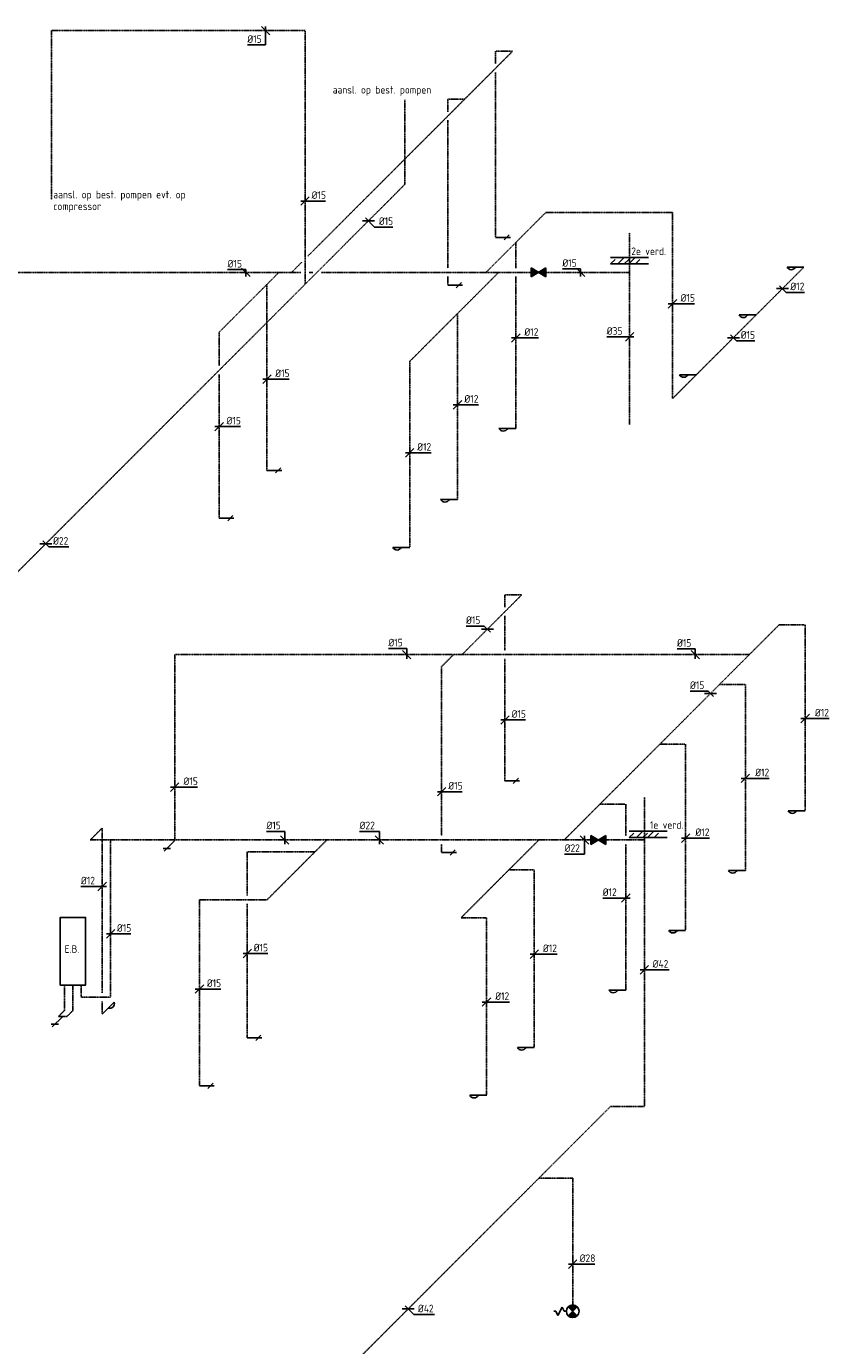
# Model space of a CAD drawing. Header units: millimetres. Extents: x 437 to 48624, y 626 to 41294.
# Tile 8 of 9: x 39071 to 48624, y 11179 to 26779. Entities that reach past the tile are written whole.
import ezdxf
from ezdxf.enums import TextEntityAlignment as Align

# ---------------------------------------------------------------- set-up
doc = ezdxf.new("R2010")
doc.units = ezdxf.units.MM
doc.header["$MEASUREMENT"] = 0
doc.linetypes.add('2322109', pattern=[10, 5, -2, 1, -2])
doc.linetypes.add('2322110', pattern=[10, 5, -1, 1, -1, 1, -1])
for name, color, linetype in [('WL531---', 5, '2322109'), ('WL532---', 1, '2322110'), ('WL561---', 4, 'Continuous'), ('WM531---', 1, 'Continuous'), ('WT531---', 7, 'Continuous'), ('WT561---', 7, 'Continuous')]:
    doc.layers.add(name, color=color, linetype=linetype)
doc.styles.add('BURO-018', font='BUROFONT', dxfattribs={"height": 1.8})
doc.styles.add('STABICAD-018', font='ISOCP.SHX', dxfattribs={"height": 1.8})

# ---------------------------------------------------------------- blocks, each defined once
blk = doc.blocks.new('PI_SYM115')
at = {"color": 0, "linetype": 'Continuous'}
for p, q in [((-2.5, 1.5), (2.5, -1.5)), ((-2.5, -1.5), (-2.5, 1.5)), ((2.5, 1.5), (-2.5, -1.5)), ((2.5, -1.5), (2.5, 1.5))]:
    blk.add_line(p, q, dxfattribs=at)
at = {"color": 0, "linetype": 'Continuous', "style": 'BURO-018'}
blk.add_attdef('PRODUCTCODE', text='', height=1.8, dxfattribs=at).set_placement((0, 0), align=Align.MIDDLE)
blk = doc.blocks.new('*U88')
at = {"color": 0, "linetype": 'Continuous'}
for p, q in [((-50, -50), (50, 50)), ((-50, 0), (47, 0)), ((47, 0), (292, 0))]:
    blk.add_line(p, q, dxfattribs=at)
at = {"color": 0, "linetype": 'Continuous', "style": 'STABICAD-018'}
blk.add_text('%%c42', height=90, dxfattribs=at).set_placement((97, 25))
at = {"layer": 'WL561---', "color": 2, "style": 'STABICAD-018'}
blk.add_attdef('CODE', (68426, -22398), '', height=1.2, dxfattribs=at)
blk = doc.blocks.new('*U61')
at = {"color": 0, "linetype": 'Continuous'}
for p, q in [((-50, -50), (50, 50)), ((-50, 0), (66, 0)), ((66, 0), (283, 0))]:
    blk.add_line(p, q, dxfattribs=at)
at = {"color": 0, "linetype": 'Continuous', "style": 'STABICAD-018'}
blk.add_text('%%c12', height=90, dxfattribs=at).set_placement((116, 25))
at = {"layer": 'WL561---', "color": 2, "style": 'STABICAD-018'}
blk.add_attdef('CODE', (68914, 749), '', height=1.2, dxfattribs=at)
blk = doc.blocks.new('*U59')
at = {"color": 0, "linetype": 'Continuous'}
for p, q in [((-50, -50), (50, 50)), ((-50, 0), (66, 0)), ((66, 0), (283, 0))]:
    blk.add_line(p, q, dxfattribs=at)
at = {"color": 0, "linetype": 'Continuous', "style": 'STABICAD-018'}
blk.add_text('%%c12', height=90, dxfattribs=at).set_placement((116, 25))
at = {"layer": 'WL561---', "color": 2, "style": 'STABICAD-018'}
blk.add_attdef('CODE', (70328, 2163), '', height=1.2, dxfattribs=at)
blk = doc.blocks.new('*U60')
at = {"color": 0, "linetype": 'Continuous'}
for p, q in [((-56, 0), (-274, 0)), ((50, 0), (-56, 0)), ((-50, -50), (50, 50))]:
    blk.add_line(p, q, dxfattribs=at)
at = {"color": 0, "linetype": 'Continuous', "style": 'STABICAD-018'}
blk.add_text('%%c12', height=90, dxfattribs=at).set_placement((-274, 25))
at = {"layer": 'WL561---', "color": 2, "style": 'STABICAD-018'}
blk.add_attdef('CODE', (68207, 40), '', height=1.2, dxfattribs=at)
blk = doc.blocks.new('*U80')
at = {"color": 0, "linetype": 'Continuous'}
for p, q in [((-28, 28), (-243, 28)), ((-71, 0), (71, 0)), ((35, -35), (-28, 28))]:
    blk.add_line(p, q, dxfattribs=at)
at = {"color": 0, "linetype": 'Continuous', "style": 'STABICAD-018'}
blk.add_text('%%c15', height=90, dxfattribs=at).set_placement((-243, 53))
at = {"layer": 'WL561---', "color": 2, "style": 'STABICAD-018'}
blk.add_attdef('CODE', (69209, -19130), '', height=1.2, dxfattribs=at)
blk = doc.blocks.new('*U86')
at = {"color": 0, "linetype": 'Continuous'}
for p, q in [((50, -50), (-50, 50)), ((0, 50), (0, -166)), ((0, -166), (-235, -166))]:
    blk.add_line(p, q, dxfattribs=at)
at = {"color": 0, "linetype": 'Continuous', "style": 'STABICAD-018'}
blk.add_text('%%c22', height=90, dxfattribs=at).set_placement((-235, -141))
at = {"layer": 'WL561---', "color": 2, "style": 'STABICAD-018'}
blk.add_attdef('CODE', (67717, -20863), '', height=1.2, dxfattribs=at)
blk = doc.blocks.new('*U83')
at = {"color": 0, "linetype": 'Continuous'}
for p, q in [((-50, -50), (50, 50)), ((-50, 0), (53, 0)), ((53, 0), (271, 0))]:
    blk.add_line(p, q, dxfattribs=at)
at = {"color": 0, "linetype": 'Continuous', "style": 'STABICAD-018'}
blk.add_text('%%c12', height=90, dxfattribs=at).set_placement((103, 25))
at = {"layer": 'WL561---', "color": 2, "style": 'STABICAD-018'}
blk.add_attdef('CODE', (67123, -22213), '', height=1.2, dxfattribs=at)
blk = doc.blocks.new('*U82')
at = {"color": 0, "linetype": 'Continuous'}
for p, q in [((-50, -50), (50, 50)), ((-50, 0), (53, 0)), ((53, 0), (271, 0))]:
    blk.add_line(p, q, dxfattribs=at)
at = {"color": 0, "linetype": 'Continuous', "style": 'STABICAD-018'}
blk.add_text('%%c12', height=90, dxfattribs=at).set_placement((103, 25))
at = {"layer": 'WL561---', "color": 2, "style": 'STABICAD-018'}
blk.add_attdef('CODE', (66557, -22779), '', height=1.2, dxfattribs=at)
blk = doc.blocks.new('*U78')
at = {"color": 0, "linetype": 'Continuous'}
for p, q in [((-50, -50), (50, 50)), ((-50, 0), (29, 0)), ((29, 0), (244, 0))]:
    blk.add_line(p, q, dxfattribs=at)
at = {"color": 0, "linetype": 'Continuous', "style": 'STABICAD-018'}
blk.add_text('%%c15', height=90, dxfattribs=at).set_placement((79, 25))
at = {"layer": 'WL561---', "color": 2, "style": 'STABICAD-018'}
blk.add_attdef('CODE', (66775, -19443), '', height=1.2, dxfattribs=at)
blk = doc.blocks.new('*U79')
at = {"color": 0, "linetype": 'Continuous'}
for p, q in [((-33, 0), (-251, 0)), ((-50, -50), (50, 50)), ((50, 0), (-33, 0))]:
    blk.add_line(p, q, dxfattribs=at)
at = {"color": 0, "linetype": 'Continuous', "style": 'STABICAD-018'}
blk.add_text('%%c12', height=90, dxfattribs=at).set_placement((-251, 25))
at = {"layer": 'WL561---', "color": 2, "style": 'STABICAD-018'}
blk.add_attdef('CODE', (62010, -21413), '', height=1.2, dxfattribs=at)
blk = doc.blocks.new('*U81')
at = {"color": 0, "linetype": 'Continuous'}
for p, q in [((-50, -50), (50, 50)), ((-50, 0), (25, 0)), ((25, 0), (241, 0))]:
    blk.add_line(p, q, dxfattribs=at)
at = {"color": 0, "linetype": 'Continuous', "style": 'STABICAD-018'}
blk.add_text('%%c15', height=90, dxfattribs=at).set_placement((75, 25))
at = {"layer": 'WL561---', "color": 2, "style": 'STABICAD-018'}
blk.add_attdef('CODE', (62110, -21973), '', height=1.2, dxfattribs=at)
blk = doc.blocks.new('*U84')
at = {"color": 0, "linetype": 'Continuous'}
for p, q in [((0, 102), (-216, 102)), ((50, -50), (-50, 50)), ((0, -50), (0, 102))]:
    blk.add_line(p, q, dxfattribs=at)
at = {"color": 0, "linetype": 'Continuous', "style": 'STABICAD-018'}
blk.add_text('%%c15', height=90, dxfattribs=at).set_placement((-216, 127))
at = {"layer": 'WL561---', "color": 2, "style": 'STABICAD-018'}
blk.add_attdef('CODE', (64170, -20863), '', height=1.2, dxfattribs=at)
blk = doc.blocks.new('*U85')
at = {"color": 0, "linetype": 'Continuous'}
for p, q in [((0, 102), (-235, 102)), ((50, -50), (-50, 50)), ((0, -50), (0, 102))]:
    blk.add_line(p, q, dxfattribs=at)
at = {"color": 0, "linetype": 'Continuous', "style": 'STABICAD-018'}
blk.add_text('%%c22', height=90, dxfattribs=at).set_placement((-235, 127))
at = {"layer": 'WL561---', "color": 2, "style": 'STABICAD-018'}
blk.add_attdef('CODE', (65290, -20863), '', height=1.2, dxfattribs=at)
blk = doc.blocks.new('PI_SYM064')
at = {"color": 0, "linetype": 'Continuous'}
for p, q in [((-1, 2.5), (1, 3.5)), ((0, 4), (0, 4.5)), ((1, 3.5), (0, 4)), ((1.06, -1.06), (-1.06, 1.06)), ((-1.06, -1.06), (1.06, 1.06)), ((0, 2), (-1, 2.5)), ((0, 1.5), (0, 2))]:
    blk.add_line(p, q, dxfattribs=at)
at = {"color": 0, "linetype": 'Continuous', "const_width": 1.5}
for points in [[(-0.53, 0.53, 0.414214), (-0.53, -0.53, 1)], [(0.53, 0.53, -0.414214), (0.53, -0.53, -1)]]:
    blk.add_lwpolyline(points, format="xyb", dxfattribs=at)
at = {"color": 0, "linetype": 'Continuous'}
blk.add_circle((0, 0), 1.5, dxfattribs=at)
blk = doc.blocks.new('*U87')
at = {"color": 0, "linetype": 'Continuous'}
for p, q in [((-50, -50), (50, 50)), ((-50, 0), (32, 0)), ((32, 0), (262, 0))]:
    blk.add_line(p, q, dxfattribs=at)
at = {"color": 0, "linetype": 'Continuous', "style": 'STABICAD-018'}
blk.add_text('%%c28', height=90, dxfattribs=at).set_placement((82, 25))
at = {"layer": 'WL561---', "color": 2, "style": 'STABICAD-018'}
blk.add_attdef('CODE', (67578, -25878), '', height=1.2, dxfattribs=at)
blk = doc.blocks.new('*U89')
at = {"color": 0, "linetype": 'Continuous'}
for p, q in [((-71, 0), (71, 0)), ((-35, 35), (65, -65)), ((65, -65), (310, -65))]:
    blk.add_line(p, q, dxfattribs=at)
at = {"color": 0, "linetype": 'Continuous', "style": 'STABICAD-018'}
blk.add_text('%%c42', height=90, dxfattribs=at).set_placement((115, -40))
at = {"layer": 'WL561---', "color": 2, "style": 'STABICAD-018'}
blk.add_attdef('CODE', (65631, -26408), '', height=1.2, dxfattribs=at)
blk = doc.blocks.new('*U106')
at = {"color": 0, "linetype": 'Continuous'}
for p, q in [((-71, 0), (71, 0)), ((-35, 35), (36, -36)), ((36, -36), (272, -36))]:
    blk.add_line(p, q, dxfattribs=at)
at = {"color": 0, "linetype": 'Continuous', "style": 'STABICAD-018'}
blk.add_text('%%c22', height=90, dxfattribs=at).set_placement((86, -11))
at = {"layer": 'WL561---', "color": 2, "style": 'STABICAD-018'}
blk.add_attdef('CODE', (61342, -17360), '', height=1.2, dxfattribs=at)
blk = doc.blocks.new('*U99')
at = {"color": 0, "linetype": 'Continuous'}
for p, q in [((-50, -50), (50, 50)), ((-50, 0), (38, 0)), ((38, 0), (255, 0))]:
    blk.add_line(p, q, dxfattribs=at)
at = {"color": 0, "linetype": 'Continuous', "style": 'STABICAD-018'}
blk.add_text('%%c12', height=90, dxfattribs=at).set_placement((88, 25))
at = {"layer": 'WL561---', "color": 2, "style": 'STABICAD-018'}
blk.add_attdef('CODE', (65649, -16285), '', height=1.2, dxfattribs=at)
blk = doc.blocks.new('*U100')
at = {"color": 0, "linetype": 'Continuous'}
for p, q in [((-50, -50), (50, 50)), ((-50, 0), (31, 0)), ((31, 0), (248, 0))]:
    blk.add_line(p, q, dxfattribs=at)
at = {"color": 0, "linetype": 'Continuous', "style": 'STABICAD-018'}
blk.add_text('%%c12', height=90, dxfattribs=at).set_placement((81, 25))
at = {"layer": 'WL561---', "color": 2, "style": 'STABICAD-018'}
blk.add_attdef('CODE', (66215, -15717), '', height=1.2, dxfattribs=at)
blk = doc.blocks.new('*U101')
at = {"color": 0, "linetype": 'Continuous'}
for p, q in [((-50, -50), (50, 50)), ((-50, 0), (51, 0)), ((51, 0), (269, 0))]:
    blk.add_line(p, q, dxfattribs=at)
at = {"color": 0, "linetype": 'Continuous', "style": 'STABICAD-018'}
blk.add_text('%%c12', height=90, dxfattribs=at).set_placement((101, 25))
at = {"layer": 'WL561---', "color": 2, "style": 'STABICAD-018'}
blk.add_attdef('CODE', (66905, -14926), '', height=1.2, dxfattribs=at)
blk = doc.blocks.new('*U98')
at = {"color": 0, "linetype": 'Continuous'}
for p, q in [((0, 41), (-216, 41)), ((50, -50), (-50, 50)), ((0, -50), (0, 41))]:
    blk.add_line(p, q, dxfattribs=at)
at = {"color": 0, "linetype": 'Continuous', "style": 'STABICAD-018'}
blk.add_text('%%c15', height=90, dxfattribs=at).set_placement((-216, 66))
at = {"layer": 'WL561---', "color": 2, "style": 'STABICAD-018'}
blk.add_attdef('CODE', (67672, -14151), '', height=1.2, dxfattribs=at)
blk = doc.blocks.new('*U102')
at = {"color": 0, "linetype": 'Continuous'}
for p, q in [((-50, -50), (50, 50)), ((-50, 0), (46, 0)), ((46, 0), (262, 0))]:
    blk.add_line(p, q, dxfattribs=at)
at = {"color": 0, "linetype": 'Continuous', "style": 'STABICAD-018'}
blk.add_text('%%c15', height=90, dxfattribs=at).set_placement((96, 25))
at = {"layer": 'WL561---', "color": 2, "style": 'STABICAD-018'}
blk.add_attdef('CODE', (68758, -14522), '', height=1.2, dxfattribs=at)
blk = doc.blocks.new('*U96')
at = {"color": 0, "linetype": 'Continuous'}
for p, q in [((-71, 0), (71, 0)), ((-35, 35), (37, -37)), ((37, -37), (252, -37))]:
    blk.add_line(p, q, dxfattribs=at)
at = {"color": 0, "linetype": 'Continuous', "style": 'STABICAD-018'}
blk.add_text('%%c15', height=90, dxfattribs=at).set_placement((87, -12))
at = {"layer": 'WL561---', "color": 2, "style": 'STABICAD-018'}
blk.add_attdef('CODE', (69479, -14923), '', height=1.2, dxfattribs=at)
blk = doc.blocks.new('*U95')
at = {"color": 0, "linetype": 'Continuous'}
for p, q in [((-71, 0), (71, 0)), ((-35, 35), (44, -44)), ((44, -44), (261, -44))]:
    blk.add_line(p, q, dxfattribs=at)
at = {"color": 0, "linetype": 'Continuous', "style": 'STABICAD-018'}
blk.add_text('%%c12', height=90, dxfattribs=at).set_placement((94, -19))
at = {"layer": 'WL561---', "color": 2, "style": 'STABICAD-018'}
blk.add_attdef('CODE', (70059, -14343), '', height=1.2, dxfattribs=at)
blk = doc.blocks.new('*U97')
at = {"color": 0, "linetype": 'Continuous'}
for p, q in [((-37, 0), (-271, 0)), ((-50, -50), (50, 50)), ((50, 0), (-37, 0))]:
    blk.add_line(p, q, dxfattribs=at)
at = {"color": 0, "linetype": 'Continuous', "style": 'STABICAD-018'}
blk.add_text('%%c35', height=90, dxfattribs=at).set_placement((-271, 25))
at = {"layer": 'WL561---', "color": 2, "style": 'STABICAD-018'}
blk.add_attdef('CODE', (68251, -14914), '', height=1.2, dxfattribs=at)
blk = doc.blocks.new('*U103')
at = {"color": 0, "linetype": 'Continuous'}
for p, q in [((-71, 0), (71, 0)), ((-35, 35), (73, -73)), ((73, -73), (289, -73))]:
    blk.add_line(p, q, dxfattribs=at)
at = {"color": 0, "linetype": 'Continuous', "style": 'STABICAD-018'}
blk.add_text('%%c15', height=90, dxfattribs=at).set_placement((123, -48))
at = {"layer": 'WL561---', "color": 2, "style": 'STABICAD-018'}
blk.add_attdef('CODE', (65160, -13542), '', height=1.2, dxfattribs=at)
blk = doc.blocks.new('*U112')
at = {"color": 0, "linetype": 'Continuous'}
for p, q in [((0, 32), (-216, 32)), ((50, -50), (-50, 50)), ((0, -50), (0, 32))]:
    blk.add_line(p, q, dxfattribs=at)
at = {"color": 0, "linetype": 'Continuous', "style": 'STABICAD-018'}
blk.add_text('%%c15', height=90, dxfattribs=at).set_placement((-216, 57))
at = {"layer": 'WL561---', "color": 2, "style": 'STABICAD-018'}
blk.add_attdef('CODE', (63710, -14151), '', height=1.2, dxfattribs=at)
blk = doc.blocks.new('*U113')
at = {"color": 0, "linetype": 'Continuous'}
for p, q in [((-50, -50), (50, 50)), ((-50, 0), (47, 0)), ((47, 0), (262, 0))]:
    blk.add_line(p, q, dxfattribs=at)
at = {"color": 0, "linetype": 'Continuous', "style": 'STABICAD-018'}
blk.add_text('%%c15', height=90, dxfattribs=at).set_placement((97, 25))
at = {"layer": 'WL561---', "color": 2, "style": 'STABICAD-018'}
blk.add_attdef('CODE', (63960, -15414), '', height=1.2, dxfattribs=at)
blk = doc.blocks.new('*U114')
at = {"color": 0, "linetype": 'Continuous'}
for p, q in [((-50, -50), (50, 50)), ((-50, 0), (37, 0)), ((37, 0), (253, 0))]:
    blk.add_line(p, q, dxfattribs=at)
at = {"color": 0, "linetype": 'Continuous', "style": 'STABICAD-018'}
blk.add_text('%%c15', height=90, dxfattribs=at).set_placement((87, 25))
at = {"layer": 'WL561---', "color": 2, "style": 'STABICAD-018'}
blk.add_attdef('CODE', (63394, -15974), '', height=1.2, dxfattribs=at)
blk = doc.blocks.new('*U130')
at = {"color": 0, "linetype": 'Continuous'}
for p, q in [((-50, -50), (50, 50)), ((-50, 0), (26, 0)), ((26, 0), (242, 0))]:
    blk.add_line(p, q, dxfattribs=at)
at = {"color": 0, "linetype": 'Continuous', "style": 'STABICAD-018'}
blk.add_text('%%c15', height=90, dxfattribs=at).set_placement((76, 25))
at = {"layer": 'WL561---', "color": 2, "style": 'STABICAD-018'}
blk.add_attdef('CODE', (63727, -22205), '', height=1.2, dxfattribs=at)
blk = doc.blocks.new('*U131')
at = {"color": 0, "linetype": 'Continuous'}
for p, q in [((-50, -50), (50, 50)), ((-50, 0), (37, 0)), ((37, 0), (253, 0))]:
    blk.add_line(p, q, dxfattribs=at)
at = {"color": 0, "linetype": 'Continuous', "style": 'STABICAD-018'}
blk.add_text('%%c15', height=90, dxfattribs=at).set_placement((87, 25))
at = {"layer": 'WL561---', "color": 2, "style": 'STABICAD-018'}
blk.add_attdef('CODE', (63161, -22625), '', height=1.2, dxfattribs=at)
blk = doc.blocks.new('*U132')
at = {"color": 0, "linetype": 'Continuous'}
for p, q in [((0, 68), (-216, 68)), ((50, -50), (-50, 50)), ((0, -50), (0, 68))]:
    blk.add_line(p, q, dxfattribs=at)
at = {"color": 0, "linetype": 'Continuous', "style": 'STABICAD-018'}
blk.add_text('%%c15', height=90, dxfattribs=at).set_placement((-216, 93))
at = {"layer": 'WL561---', "color": 2, "style": 'STABICAD-018'}
blk.add_attdef('CODE', (69028, -18671), '', height=1.2, dxfattribs=at)
blk = doc.blocks.new('*U133')
at = {"color": 0, "linetype": 'Continuous'}
for p, q in [((-38, 38), (-253, 38)), ((-71, 0), (71, 0)), ((35, -35), (-38, 38))]:
    blk.add_line(p, q, dxfattribs=at)
at = {"color": 0, "linetype": 'Continuous', "style": 'STABICAD-018'}
blk.add_text('%%c15', height=90, dxfattribs=at).set_placement((-253, 63))
at = {"layer": 'WL561---', "color": 2, "style": 'STABICAD-018'}
blk.add_attdef('CODE', (66568, -18370), '', height=1.2, dxfattribs=at)
blk = doc.blocks.new('*U134')
at = {"color": 0, "linetype": 'Continuous'}
for p, q in [((0, 72), (-216, 72)), ((50, -50), (-50, 50)), ((0, -50), (0, 72))]:
    blk.add_line(p, q, dxfattribs=at)
at = {"color": 0, "linetype": 'Continuous', "style": 'STABICAD-018'}
blk.add_text('%%c15', height=90, dxfattribs=at).set_placement((-216, 97))
at = {"layer": 'WL561---', "color": 2, "style": 'STABICAD-018'}
blk.add_attdef('CODE', (65613, -18671), '', height=1.2, dxfattribs=at)
blk = doc.blocks.new('*U135')
at = {"color": 0, "linetype": 'Continuous'}
for p, q in [((-50, -50), (50, 50)), ((-50, 0), (54, 0)), ((54, 0), (269, 0))]:
    blk.add_line(p, q, dxfattribs=at)
at = {"color": 0, "linetype": 'Continuous', "style": 'STABICAD-018'}
blk.add_text('%%c15', height=90, dxfattribs=at).set_placement((104, 25))
at = {"layer": 'WL561---', "color": 2, "style": 'STABICAD-018'}
blk.add_attdef('CODE', (62868, -20238), '', height=1.2, dxfattribs=at)
blk = doc.blocks.new('*U136')
at = {"color": 0, "linetype": 'Continuous'}
for p, q in [((-50, -50), (50, 50)), ((-50, 0), (28, 0)), ((28, 0), (244, 0))]:
    blk.add_line(p, q, dxfattribs=at)
at = {"color": 0, "linetype": 'Continuous', "style": 'STABICAD-018'}
blk.add_text('%%c15', height=90, dxfattribs=at).set_placement((78, 25))
at = {"layer": 'WL561---', "color": 2, "style": 'STABICAD-018'}
blk.add_attdef('CODE', (64410, -13308), '', height=1.2, dxfattribs=at)
blk = doc.blocks.new('*U137')
at = {"color": 0, "linetype": 'Continuous'}
for p, q in [((50, -50), (-50, 50)), ((0, 50), (0, -170)), ((0, -170), (-216, -170))]:
    blk.add_line(p, q, dxfattribs=at)
at = {"color": 0, "linetype": 'Continuous', "style": 'STABICAD-018'}
blk.add_text('%%c15', height=90, dxfattribs=at).set_placement((-216, -145))
at = {"layer": 'WL561---', "color": 2, "style": 'STABICAD-018'}
blk.add_attdef('CODE', (63944, -11292), '', height=1.2, dxfattribs=at)

msp = doc.modelspace()

# ---------------------------------------------------------------- linework, layer by layer
for p, q in [((45984.8, 24045), (46434.8, 24045)), ((46069.1, 23970), (46144.1, 24045)), ((46202, 23970), (46277, 24045)), ((45984.8, 23970), (46037.7, 24022.9)), ((45984.8, 23970), (46434.8, 23970)), ((46146.4, 23970), (46199.3, 24022.9)), ((46278.4, 23970), (46331.2, 24022.9)), ((46205.4, 17261.1), (46655.4, 17261.1)), ((46205.4, 17186.1), (46258.3, 17239)), ((46205.4, 17186.1), (46655.4, 17186.1)), ((46289.7, 17186.1), (46364.7, 17261.1)), ((46367, 17186.1), (46419.8, 17239)), ((46422.6, 17186.1), (46497.6, 17261.1)), ((46499, 17186.1), (46551.8, 17239))]:
    msp.add_line(p, q)
at = {"layer": 'WL531---', "linetype": '2322109'}
for p, q in [((42368.4, 26728.6), (39368.4, 26728.6)), ((39368.4, 26728.6), (39368.4, 24728.6)), ((42368.4, 23728.6), (42368.4, 26728.6)), ((42401.5, 24061.6), (44823.5, 26483.6)), ((44823.5, 26483.6), (44623.5, 26483.6)), ((44623.5, 26483.6), (44623.5, 26333.6)), ((44623.5, 26233.6), (44623.5, 24283.6)), ((43550.4, 24910.6), (43550.4, 25910.6)), ((44257.8, 25918), (44057.8, 25918)), ((44057.8, 25918), (44057.8, 25768)), ((44057.8, 25668), (44057.8, 23920)), ((42368.4, 23728.6), (43550.4, 24910.6)), ((44509.8, 23870), (45217, 24577.1)), ((45217, 24577.1), (46717, 24577.1)), ((46717, 24577.1), (46717, 22377.1)), ((46209.8, 23870), (46209.8, 24337.9)), ((44863.4, 24223.6), (44863.4, 23920)), ((38409.8, 23870), (42318.4, 23870)), ((42059.8, 23870), (41352.7, 23162.9)), ((42209.8, 23870), (42330.8, 23990.9)), ((42418.4, 23870), (42459.8, 23870)), ((42559.8, 23870), (46209.8, 23870)), ((44659.8, 23870), (43607.7, 22817.9)), ((46209.8, 22070), (46209.8, 23870)), ((47706.9, 23367.1), (48272.6, 23932.8)), ((32943.8, 14304), (42368.4, 23728.6)), ((41918.4, 23728.6), (41918.4, 23230.3)), ((44057.8, 23820), (44057.8, 23718)), ((44863.4, 23820), (44863.4, 22023.6)), ((44173.4, 23383.6), (44173.4, 21183.6)), ((46717, 22377.1), (47706.9, 23367.1)), ((41352.7, 23162.9), (41352.7, 22762.9)), ((41918.4, 23230.3), (41918.4, 21528.6)), ((43607.7, 22817.9), (43607.7, 20617.9)), ((41352.7, 22662.9), (41352.7, 20962.9)), ((44226.7, 19350.2), (44933.8, 20057.3)), ((44933.8, 20057.3), (44733.8, 20057.3)), ((44733.8, 20057.3), (44733.8, 19907.3)), ((44733.8, 19807.3), (44733.8, 19400.2)), ((47626.7, 19350.2), (47980.2, 19703.8)), ((47980.2, 19703.8), (48280.2, 19703.8)), ((48286.4, 19703.8), (48286.4, 17503.8)), ((47626.7, 19350.2), (40826.7, 19350.2)), ((40826.7, 19350.2), (40826.7, 17150.2)), ((44126.7, 19350.2), (43985.3, 19208.8)), ((45434.7, 17158.2), (47626.7, 19350.2)), ((43985.3, 19208.8), (43985.3, 17208.2)), ((44733.8, 19300.2), (44733.8, 17857.3)), ((47273.1, 18996.7), (47573.1, 18996.7)), ((47579.3, 18996.7), (47579.3, 16796.7)), ((46566, 18289.6), (46866, 18289.6)), ((46872.2, 18289.6), (46872.2, 16089.6)), ((46384.7, 17663.8), (46384.7, 17158.2)), ((45858.9, 17582.5), (46158.9, 17582.5)), ((46165.1, 17582.5), (46165.1, 17208.2)), ((39826.7, 17158.2), (39968.1, 17299.6)), ((39968.1, 17299.6), (39968.1, 15349.6)), ((40068.1, 17158.2), (39826.7, 17158.2)), ((40068.1, 17158.2), (40068.1, 15299.6)), ((42626.7, 17158.2), (40068.1, 17158.2)), ((42485.3, 17016.8), (41685.3, 17016.8)), ((41685.3, 17016.8), (41685.3, 16501.1)), ((42626.7, 17158.2), (41919.6, 16451.1)), ((45751.2, 17158.2), (42626.7, 17158.2)), ((43985.3, 17108.2), (43985.3, 17008.8)), ((45134.7, 17158.2), (44215.4, 16239)), ((46384.7, 17158.2), (45926.2, 17158.2)), ((46165.1, 17108.2), (46165.1, 15382.5)), ((46384.7, 17158.2), (46384.7, 14008.2)), ((44781.1, 16804.6), (45081.1, 16804.6)), ((45081.1, 16804.6), (45081.1, 14704.6)), ((41919.6, 16451.1), (41119.6, 16451.1)), ((41119.6, 16451.1), (41119.6, 14251.1)), ((41685.3, 16401.1), (41685.3, 14816.8)), ((44215.4, 16239), (44515.4, 16239)), ((44515.4, 16239), (44515.4, 14139)), ((39718.1, 15299.6), (39718.1, 15442)), ((40068.1, 15299.6), (39718.1, 15299.6)), ((39968.1, 15249.6), (39968.1, 15099.6)), ((45984.7, 14008.2), (34793, 2816.5)), ((46384.7, 14008.2), (45984.7, 14008.2)), ((45536.1, 13159.7), (45136.1, 13159.7)), ((45536.1, 13159.7), (45536.1, 11659.7))]:
    msp.add_line(p, q, dxfattribs=at)
at = {"layer": 'WL532---', "linetype": '2322110'}
for p, q in [((39522.1, 15142), (39522.1, 15442)), ((39622.1, 15442), (39622.1, 15142)), ((39451.3, 15071.3), (39522.1, 15142)), ((39622.1, 15142), (39551.3, 15071.3)), ((39501.3, 15071.3), (39451.3, 15071.3)), ((39551.3, 15071.3), (39501.3, 15071.3))]:
    msp.add_line(p, q, dxfattribs=at)
at = {"layer": 'WL561---', "color": 2}
for p, q in [((44623.5, 24283.6), (44798.5, 24283.6)), ((44785.7, 24314.6), (44723.8, 24252.7)), ((48072.6, 23932.8), (48272.6, 23932.8)), ((48072.6, 23932.8), (48172.6, 23932.8)), ((44057.8, 23718), (44232.8, 23718)), ((44220, 23748.9), (44158.1, 23687)), ((47506.9, 23367.1), (47706.9, 23367.1)), ((47506.9, 23367.1), (47606.9, 23367.1)), ((46799.8, 22660), (46999.8, 22660)), ((46799.8, 22660), (46899.8, 22660)), ((44663.4, 22023.6), (44863.4, 22023.6)), ((44663.4, 22023.6), (44763.4, 22023.6)), ((41918.4, 21528.6), (42093.4, 21528.6)), ((42080.6, 21559.5), (42018.7, 21497.7)), ((43973.4, 21183.6), (44173.4, 21183.6)), ((43973.4, 21183.6), (44073.4, 21183.6)), ((41352.7, 20962.9), (41527.7, 20962.9)), ((41514.9, 20993.8), (41453.1, 20932)), ((43407.7, 20617.9), (43607.7, 20617.9)), ((43407.7, 20617.9), (43507.7, 20617.9)), ((44732.8, 17858.4), (44907.8, 17858.4)), ((44895, 17889.3), (44833.1, 17827.4)), ((48086.4, 17503.8), (48286.4, 17503.8)), ((48086.4, 17503.8), (48186.4, 17503.8)), ((40690.1, 17057.4), (40777.6, 17057.4)), ((40826.7, 17150.2), (40702.9, 17026.5)), ((43984.2, 17009.8), (44159.2, 17009.8)), ((44146.4, 17040.8), (44084.6, 16978.9)), ((47379.3, 16796.7), (47579.3, 16796.7)), ((47379.3, 16796.7), (47479.3, 16796.7)), ((46672.2, 16089.6), (46872.2, 16089.6)), ((46672.2, 16089.6), (46772.2, 16089.6)), ((45965.1, 15382.5), (46165.1, 15382.5)), ((45965.1, 15382.5), (46065.1, 15382.5)), ((40109.5, 15241), (39968.1, 15099.6)), ((40109.5, 15241), (40038.8, 15170.3)), ((39364.8, 14978.5), (39452.3, 14978.5)), ((39501.3, 15071.3), (39377.6, 14947.5)), ((41846.4, 14848.7), (41784.6, 14786.9)), ((41684.2, 14817.8), (41859.2, 14817.8)), ((44881.1, 14704.6), (45081.1, 14704.6)), ((44881.1, 14704.6), (44981.1, 14704.6)), ((41118.6, 14252.1), (41293.6, 14252.1)), ((41280.7, 14283), (41218.9, 14221.2)), ((44318.6, 14139), (44518.6, 14139)), ((44318.6, 14139), (44418.6, 14139))]:
    msp.add_line(p, q, dxfattribs=at)
at = {"layer": 'WL561---', "color": 2, "linetype": 'Continuous'}
msp.add_lwpolyline([(39472.1, 15442), (39772.1, 15442), (39772.1, 16242), (39472.1, 16242)], close=True, dxfattribs=at)
at = {"layer": 'WL561---', "color": 2}
for centre, start, end in [((48122.6, 23957.2), 206.02106, 333.97894), ((47556.9, 23391.5), 206.02106, 333.97894), ((46849.8, 22684.4), 206.02106, 333.97894), ((44713.4, 22048), 206.02106, 333.97894), ((44023.4, 21208), 206.02106, 333.97894), ((43457.7, 20642.3), 206.02106, 333.97894), ((48136.4, 17528.2), 206.02106, 333.97894), ((47429.3, 16821.1), 206.02106, 333.97894), ((46722.2, 16114), 206.02106, 333.97894), ((46015.1, 15406.9), 206.02106, 333.97894), ((40056.9, 15222.9), 251.02106, 18.97894), ((44931.1, 14729), 206.02106, 333.97894), ((44368.6, 14163.4), 206.02106, 333.97894)]:
    msp.add_arc(centre, 55.6, start, end, dxfattribs=at)
for points in [[(45043.5, 23922.5), (45131, 23870), (45043.5, 23817.5)], [(45218.5, 23922.5), (45131, 23870), (45218.5, 23817.5)], [(45751.2, 17210.7), (45838.7, 17158.2), (45751.2, 17105.7)], [(45926.2, 17210.7), (45838.7, 17158.2), (45926.2, 17105.7)]]:
    msp.add_solid(points, dxfattribs=at)

# ---------------------------------------------------------------- block references
at = {"layer": 'WL531---', "color": 2, "linetype": '2322109', "xscale": -50, "yscale": 50, "zscale": 50, "rotation": 90}
msp.add_blockref('PI_SYM064', (45536.1, 11584.7), dxfattribs=at)
at = {"layer": 'WL561---', "color": 2, "linetype": 'Continuous', "xscale": 35, "yscale": 35, "zscale": 35}
for p in [(45131, 23870), (45838.7, 17158.2)]:
    msp.add_blockref('PI_SYM115', p, dxfattribs=at)
at = {"layer": 'WM531---', "linetype": 'Continuous'}
for name, p in [('*U137', (41902.2, 26728.6)), ('*U136', (42368.4, 24713.2)), ('*U103', (43118.8, 24478.9)), ('*U98', (45630.2, 23870)), ('*U112', (41668.6, 23870)), ('*U95', (48017.5, 23677.6)), ('*U102', (46717, 23498.5)), ('*U101', (44863.4, 23094.5)), ('*U97', (46209.8, 23106.9)), ('*U96', (47437.5, 23097.7)), ('*U113', (41918.4, 22607.1)), ('*U100', (44173.4, 22303.7)), ('*U114', (41352.7, 22046.6)), ('*U99', (43607.7, 21736.1)), ('*U106', (39301, 20661.1)), ('*U133', (44526.8, 19650.3)), ('*U134', (43571.5, 19350.2)), ('*U132', (46986.7, 19350.2)), ('*U80', (47167.2, 18890.7)), ('*U78', (44733.8, 18577.8)), ('*U59', (48286.4, 18593.8)), ('*U59', (47579.3, 17886.7)), ('*U135', (40826.7, 17782.9)), ('*U78', (43985.3, 17729.2)), ('*U84', (42128.4, 17158.2)), ('*U85', (43248.8, 17158.2)), ('*U86', (45675.4, 17158.2)), ('*U61', (46872.2, 17179.6)), ('*U79', (39968.1, 16608)), ('*U60', (46165.1, 16470.8)), ('*U81', (40068.1, 16047.6)), ('*U130', (41685.3, 15815.4)), ('*U83', (45081.1, 15807.3)), ('*U88', (46384.7, 15622.9)), ('*U131', (41119.6, 15395.4)), ('*U82', (44515.4, 15241.7)), ('*U87', (45536.1, 12142.8)), ('*U89', (43589.4, 11613))]:
    msp.add_blockref(name, p, dxfattribs=at)

# ---------------------------------------------------------------- texts
at = {"color": 1, "style": 'STABICAD-018'}
for s, p in [('2e verd.', (46229.6, 24074.6)), ('1e verd.', (46450.2, 17290.7))]:
    msp.add_text(s, height=90, dxfattribs=at).set_placement(p)
at = {"layer": 'WT531---', "color": 1, "style": 'STABICAD-018'}
for s, p in [('aansl. op best. pompen', (42695.7, 25984.2)), ('aansl. op best. pompen evt. op', (39389.6, 24745.3)), ('compressor', (39389.6, 24606.8))]:
    msp.add_text(s, height=90, dxfattribs=at).set_placement(p)
at = {"layer": 'WT561---', "color": 1, "style": 'STABICAD-018'}
msp.add_text('E.B.', height=90, dxfattribs=at).set_placement((39523.9, 15823.1))

doc.saveas('drawing.dxf')
